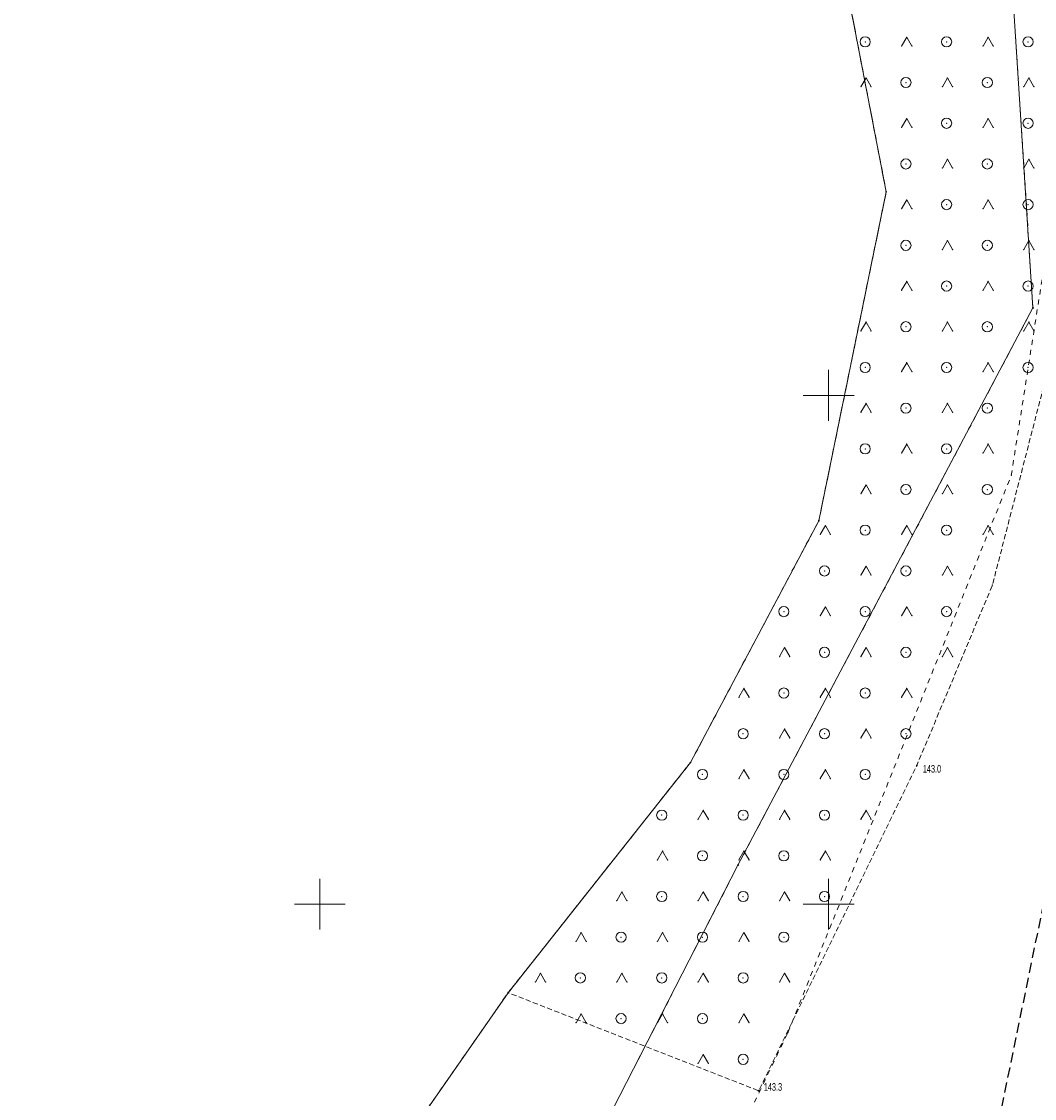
# Model space of a CAD drawing. Extents: x 6456700 to 6518119, y 5963420 to 5980059.
# Tile 125 of 256: x 6511939 to 6512039, y 5965130 to 5965236. Entities that reach past the tile are written whole.
import ezdxf
from ezdxf.enums import TextEntityAlignment as Align

# ---------------------------------------------------------------- set-up
doc = ezdxf.new("R2010")
doc.units = 0
doc.header["$MEASUREMENT"] = 0
for name, pattern in [('L_0_03', [1, 0.5, -0.5]), ('L_0_04', [1.5, 1, -0.5]), ('L_0_5A', [0.75, 0.5, -0.25])]:
    doc.linetypes.add(name, pattern=pattern)
doc.layers.get('0').update_dxf_attribs({"color": 2, "linetype": 'CONTINUOUS', "lineweight": 5})
for name, color, linetype, lineweight in [('203_punkt_graniczny', 7, 'CONTINUOUS', 18), ('218_kontur_uzytku_gruntowego', 96, 'L_0_03', 18), ('219_dzialka_ewidencyjna', 7, 'CONTINUOUS', 18), ('pikieta_naturalna', 7, 'CONTINUOUS', 18), ('pikieta_naturalna_Atr2', 7, 'CONTINUOUS', 18), ('siatka_krzyrzy', 7, 'CONTINUOUS', 18), ('teren_zalesiony', 7, 'CONTINUOUS', 18), ('Zakres', 7, 'CONTINUOUS', 18)]:
    doc.layers.add(name, color=color, linetype=linetype, lineweight=lineweight)
doc.styles.get("Standard").update_dxf_attribs({"font": 'txt', "width": 0.75})

# ---------------------------------------------------------------- blocks, each defined once
blk = doc.blocks.new('mdcp_nowa')
at = {"layer": '203_punkt_graniczny', "linetype": 'Continuous', "lineweight": 18, "true_color": 0x000000}
for points in [[(6494755.66, 5981669.96, 1), (6494755.66, 5981670.05, 1)], [(6494770.08, 5981658.55, 1), (6494770.08, 5981658.64, 1)], [(6494749.04, 5981637.64, 1), (6494749.04, 5981637.74, 1)], [(6494736.43, 5981613.88, 1), (6494736.43, 5981613.96, 1)], [(6494741.09, 5981603.79, 1), (6494741.09, 5981603.88, 1)], [(6494718.51, 5981591.25, 1), (6494718.51, 5981591.34, 1)]]:
    blk.add_hatch(color=18, dxfattribs=at).paths.add_polyline_path(points)
at = {"layer": 'pikieta_naturalna', "linetype": 'Continuous', "lineweight": 18, "true_color": 0x000000}
for points in [[(6494758.67, 5981613.58, 1), (6494758.67, 5981613.67, 1)], [(6494743.13, 5981581.62, 1), (6494743.13, 5981581.71, 1)]]:
    blk.add_hatch(color=18, dxfattribs=at).paths.add_polyline_path(points)
at = {"layer": '203_punkt_graniczny', "color": 7, "linetype": 'Continuous', "lineweight": 18}
for centre in [(6494755.66, 5981670.01), (6494770.08, 5981658.6), (6494749.04, 5981637.69), (6494736.43, 5981613.92), (6494741.09, 5981603.83), (6494718.51, 5981591.3)]:
    blk.add_circle(centre, 0.045, dxfattribs=at)
at = {"layer": '203_punkt_graniczny'}
for p in [(6494755.66, 5981670.01), (6494770.08, 5981658.6), (6494749.04, 5981637.69), (6494736.43, 5981613.92), (6494741.09, 5981603.83), (6494718.51, 5981591.3)]:
    blk.add_point(p, dxfattribs=at)
at = {"layer": '218_kontur_uzytku_gruntowego', "lineweight": 18, "flags": 128}
for points in [[(6494755.66, 5981670.01), (6494737.46, 5981764.28)], [(6494765.96, 5981723.23), (6494768.64, 5981681.14)], [(6494768.64, 5981681.14), (6494770.08, 5981658.6)], [(6494767.95, 5981642.14), (6494773.63, 5981678.29)], [(6494749.04, 5981637.69), (6494755.66, 5981670.01)], [(6494770.08, 5981658.6), (6494753.55, 5981627.37)], [(6494746, 5981587.38), (6494767.95, 5981642.14)], [(6494736.43, 5981613.92), (6494749.04, 5981637.69)], [(6494753.55, 5981627.37), (6494741.09, 5981603.83)], [(6494718.51, 5981591.3), (6494736.43, 5981613.92)], [(6494741.09, 5981603.83), (6494699.4, 5981522.47)], [(6494688.86, 5981548.71), (6494718.51, 5981591.3)], [(6494714.18, 5981521.01), (6494746, 5981587.38)]]:
    blk.add_lwpolyline(points, dxfattribs=at)
at = {"layer": '218_kontur_uzytku_gruntowego'}
for p in [(6494768.64, 5981681.14), (6494768.64, 5981681.14), (6494755.66, 5981670.01), (6494755.66, 5981670.01), (6494770.08, 5981658.6), (6494770.08, 5981658.6), (6494767.95, 5981642.14), (6494767.95, 5981642.14), (6494767.95, 5981642.14), (6494767.95, 5981642.14), (6494749.04, 5981637.69), (6494749.04, 5981637.69), (6494753.55, 5981627.37), (6494753.55, 5981627.37), (6494736.43, 5981613.92), (6494736.43, 5981613.92), (6494741.09, 5981603.83), (6494741.09, 5981603.83), (6494718.51, 5981591.3), (6494718.51, 5981591.3), (6494746, 5981587.38), (6494746, 5981587.38), (6494746, 5981587.38), (6494746, 5981587.38)]:
    blk.add_point(p, dxfattribs=at)
at = {"layer": '219_dzialka_ewidencyjna', "color": 3, "linetype": 'Continuous', "lineweight": 18, "flags": 128}
for points in [[(6494737.46, 5981764.28), (6494755.66, 5981670.01)], [(6494765.96, 5981723.23), (6494770.08, 5981658.6)], [(6494755.66, 5981670.01), (6494749.04, 5981637.69)], [(6494770.08, 5981658.6), (6494741.09, 5981603.83)], [(6494749.04, 5981637.69), (6494736.43, 5981613.92)], [(6494736.43, 5981613.92), (6494718.51, 5981591.3)], [(6494741.09, 5981603.83), (6494699.4, 5981522.47)], [(6494718.51, 5981591.3), (6494688.86, 5981548.71)]]:
    blk.add_lwpolyline(points, dxfattribs=at)
at = {"layer": '219_dzialka_ewidencyjna', "color": 3}
for p in [(6494755.66, 5981670.01), (6494755.66, 5981670.01), (6494770.08, 5981658.6), (6494770.08, 5981658.6), (6494749.04, 5981637.69), (6494749.04, 5981637.69), (6494736.43, 5981613.92), (6494736.43, 5981613.92), (6494741.09, 5981603.83), (6494741.09, 5981603.83), (6494718.51, 5981591.3), (6494718.51, 5981591.3)]:
    blk.add_point(p, dxfattribs=at)
at = {"layer": 'pikieta_naturalna', "color": 7, "linetype": 'Continuous', "lineweight": 18}
for centre in [(6494758.67, 5981613.63), (6494743.13, 5981581.66)]:
    blk.add_circle(centre, 0.045, dxfattribs=at)
at = {"layer": 'pikieta_naturalna'}
for p in [(6494758.67, 5981613.63), (6494743.13, 5981581.66)]:
    blk.add_point(p, dxfattribs=at)
at = {"layer": 'siatka_krzyrzy', "linetype": 'Continuous', "lineweight": 18, "flags": 128}
for points in [[(6494750, 5981647.5), (6494750, 5981652.5)], [(6494747.5, 5981650), (6494752.5, 5981650)], [(6494700, 5981597.5), (6494700, 5981602.5)], [(6494750, 5981597.5), (6494750, 5981602.5)], [(6494697.5, 5981600), (6494702.5, 5981600)], [(6494747.5, 5981600), (6494752.5, 5981600)]]:
    blk.add_lwpolyline(points, dxfattribs=at)
at = {"layer": 'teren_zalesiony', "color": 7, "linetype": 'L_0_5A', "lineweight": 18, "flags": 128}
blk.add_lwpolyline([(6494749.04, 5981637.69), (6494755.66, 5981670.01), (6494737.46, 5981764.28), (6494737.16, 5981791.3), (6494749.04, 5981852.67), (6494764.75, 5981913.45), (6494775.9, 5981961.48), (6494777.87, 5981989.51), (6494783.45, 5982011.84), (6494839.49, 5982122.69), (6494841.39, 5982126.46), (6494851.65, 5982122.44), (6494855, 5982121.3), (6494865.72, 5982117.22), (6494882.84, 5982111.12), (6494875.44, 5982082.97), (6494872.69, 5982068.07), (6494858.39, 5982010.52), (6494853.7, 5981995.39), (6494844.87, 5981972.24), (6494839.8, 5981948.29), (6494834.59, 5981918.29), (6494833.67, 5981895.64), (6494825.04, 5981866.45), (6494815.66, 5981839.49), (6494806.63, 5981812.44), (6494796.98, 5981779.38), (6494788.24, 5981753.69), (6494779.47, 5981722.59), (6494776.56, 5981704.35), (6494773.52, 5981676.05), (6494771.09, 5981650.72), (6494766.1, 5981631.37), (6494758.67, 5981613.63), (6494743.13, 5981581.66), (6494718.51, 5981591.3), (6494736.43, 5981613.92)], close=True, dxfattribs=at)
at = {"layer": 'teren_zalesiony', "color": 7, "linetype": 'Continuous', "lineweight": 18, "flags": 128}
for points in [[(6494757.18, 5981684.34), (6494757.68, 5981685.21)], [(6494757.68, 5981685.21), (6494758.18, 5981684.34)], [(6494765.18, 5981684.34), (6494765.68, 5981685.21)], [(6494765.68, 5981685.21), (6494766.18, 5981684.34)], [(6494753.18, 5981680.34), (6494753.68, 5981681.21)], [(6494753.68, 5981681.21), (6494754.18, 5981680.34)], [(6494761.18, 5981680.34), (6494761.68, 5981681.21)], [(6494761.68, 5981681.21), (6494762.18, 5981680.34)], [(6494769.18, 5981680.34), (6494769.68, 5981681.21)], [(6494769.68, 5981681.21), (6494770.18, 5981680.34)], [(6494757.18, 5981676.34), (6494757.68, 5981677.21)], [(6494757.68, 5981677.21), (6494758.18, 5981676.34)], [(6494765.18, 5981676.34), (6494765.68, 5981677.21)], [(6494765.68, 5981677.21), (6494766.18, 5981676.34)], [(6494761.18, 5981672.34), (6494761.68, 5981673.21)], [(6494761.68, 5981673.21), (6494762.18, 5981672.34)], [(6494769.18, 5981672.34), (6494769.68, 5981673.21)], [(6494769.68, 5981673.21), (6494770.18, 5981672.34)], [(6494757.18, 5981668.34), (6494757.68, 5981669.21)], [(6494757.68, 5981669.21), (6494758.18, 5981668.34)], [(6494765.18, 5981668.34), (6494765.68, 5981669.21)], [(6494765.68, 5981669.21), (6494766.18, 5981668.34)], [(6494761.18, 5981664.34), (6494761.68, 5981665.21)], [(6494761.68, 5981665.21), (6494762.18, 5981664.34)], [(6494769.18, 5981664.34), (6494769.68, 5981665.21)], [(6494769.68, 5981665.21), (6494770.18, 5981664.34)], [(6494757.18, 5981660.34), (6494757.68, 5981661.21)], [(6494757.68, 5981661.21), (6494758.18, 5981660.34)], [(6494765.18, 5981660.34), (6494765.68, 5981661.21)], [(6494765.68, 5981661.21), (6494766.18, 5981660.34)], [(6494753.18, 5981656.34), (6494753.68, 5981657.21)], [(6494753.68, 5981657.21), (6494754.18, 5981656.34)], [(6494761.18, 5981656.34), (6494761.68, 5981657.21)], [(6494761.68, 5981657.21), (6494762.18, 5981656.34)], [(6494769.18, 5981656.34), (6494769.68, 5981657.21)], [(6494769.68, 5981657.21), (6494770.18, 5981656.34)], [(6494757.18, 5981652.34), (6494757.68, 5981653.21)], [(6494757.68, 5981653.21), (6494758.18, 5981652.34)], [(6494765.18, 5981652.34), (6494765.68, 5981653.21)], [(6494765.68, 5981653.21), (6494766.18, 5981652.34)], [(6494753.18, 5981648.34), (6494753.68, 5981649.21)], [(6494753.68, 5981649.21), (6494754.18, 5981648.34)], [(6494761.18, 5981648.34), (6494761.68, 5981649.21)], [(6494761.68, 5981649.21), (6494762.18, 5981648.34)], [(6494757.18, 5981644.34), (6494757.68, 5981645.21)], [(6494757.68, 5981645.21), (6494758.18, 5981644.34)], [(6494765.18, 5981644.34), (6494765.68, 5981645.21)], [(6494765.68, 5981645.21), (6494766.18, 5981644.34)], [(6494753.18, 5981640.34), (6494753.68, 5981641.21)], [(6494753.68, 5981641.21), (6494754.18, 5981640.34)], [(6494761.18, 5981640.34), (6494761.68, 5981641.21)], [(6494761.68, 5981641.21), (6494762.18, 5981640.34)], [(6494749.18, 5981636.34), (6494749.68, 5981637.21)], [(6494749.68, 5981637.21), (6494750.18, 5981636.34)], [(6494757.18, 5981636.34), (6494757.68, 5981637.21)], [(6494757.68, 5981637.21), (6494758.18, 5981636.34)], [(6494765.18, 5981636.34), (6494765.68, 5981637.21)], [(6494765.68, 5981637.21), (6494766.18, 5981636.34)], [(6494753.18, 5981632.34), (6494753.68, 5981633.21)], [(6494753.68, 5981633.21), (6494754.18, 5981632.34)], [(6494761.18, 5981632.34), (6494761.68, 5981633.21)], [(6494761.68, 5981633.21), (6494762.18, 5981632.34)], [(6494749.18, 5981628.34), (6494749.68, 5981629.21)], [(6494749.68, 5981629.21), (6494750.18, 5981628.34)], [(6494757.18, 5981628.34), (6494757.68, 5981629.21)], [(6494757.68, 5981629.21), (6494758.18, 5981628.34)], [(6494745.18, 5981624.34), (6494745.68, 5981625.21)], [(6494745.68, 5981625.21), (6494746.18, 5981624.34)], [(6494753.18, 5981624.34), (6494753.68, 5981625.21)], [(6494753.68, 5981625.21), (6494754.18, 5981624.34)], [(6494761.18, 5981624.34), (6494761.68, 5981625.21)], [(6494761.68, 5981625.21), (6494762.18, 5981624.34)], [(6494741.18, 5981620.34), (6494741.68, 5981621.21)], [(6494741.68, 5981621.21), (6494742.18, 5981620.34)], [(6494749.18, 5981620.34), (6494749.68, 5981621.21)], [(6494749.68, 5981621.21), (6494750.18, 5981620.34)], [(6494757.18, 5981620.34), (6494757.68, 5981621.21)], [(6494757.68, 5981621.21), (6494758.18, 5981620.34)], [(6494745.18, 5981616.34), (6494745.68, 5981617.21)], [(6494745.68, 5981617.21), (6494746.18, 5981616.34)], [(6494753.18, 5981616.34), (6494753.68, 5981617.21)], [(6494753.68, 5981617.21), (6494754.18, 5981616.34)], [(6494741.18, 5981612.34), (6494741.68, 5981613.21)], [(6494741.68, 5981613.21), (6494742.18, 5981612.34)], [(6494749.18, 5981612.34), (6494749.68, 5981613.21)], [(6494749.68, 5981613.21), (6494750.18, 5981612.34)], [(6494737.18, 5981608.34), (6494737.68, 5981609.21)], [(6494737.68, 5981609.21), (6494738.18, 5981608.34)], [(6494745.18, 5981608.34), (6494745.68, 5981609.21)], [(6494745.68, 5981609.21), (6494746.18, 5981608.34)], [(6494753.18, 5981608.34), (6494753.68, 5981609.21)], [(6494753.68, 5981609.21), (6494754.18, 5981608.34)], [(6494733.18, 5981604.34), (6494733.68, 5981605.21)], [(6494733.68, 5981605.21), (6494734.18, 5981604.34)], [(6494741.18, 5981604.34), (6494741.68, 5981605.21)], [(6494741.68, 5981605.21), (6494742.18, 5981604.34)], [(6494749.18, 5981604.34), (6494749.68, 5981605.21)], [(6494749.68, 5981605.21), (6494750.18, 5981604.34)], [(6494729.18, 5981600.34), (6494729.68, 5981601.21)], [(6494729.68, 5981601.21), (6494730.18, 5981600.34)], [(6494737.18, 5981600.34), (6494737.68, 5981601.21)], [(6494737.68, 5981601.21), (6494738.18, 5981600.34)], [(6494745.18, 5981600.34), (6494745.68, 5981601.21)], [(6494745.68, 5981601.21), (6494746.18, 5981600.34)], [(6494725.18, 5981596.34), (6494725.68, 5981597.21)], [(6494725.68, 5981597.21), (6494726.18, 5981596.34)], [(6494733.18, 5981596.34), (6494733.68, 5981597.21)], [(6494733.68, 5981597.21), (6494734.18, 5981596.34)], [(6494741.18, 5981596.34), (6494741.68, 5981597.21)], [(6494741.68, 5981597.21), (6494742.18, 5981596.34)], [(6494721.18, 5981592.34), (6494721.68, 5981593.21)], [(6494721.68, 5981593.21), (6494722.18, 5981592.34)], [(6494729.18, 5981592.34), (6494729.68, 5981593.21)], [(6494729.68, 5981593.21), (6494730.18, 5981592.34)], [(6494737.18, 5981592.34), (6494737.68, 5981593.21)], [(6494737.68, 5981593.21), (6494738.18, 5981592.34)], [(6494745.18, 5981592.34), (6494745.68, 5981593.21)], [(6494745.68, 5981593.21), (6494746.18, 5981592.34)], [(6494725.18, 5981588.34), (6494725.68, 5981589.21)], [(6494725.68, 5981589.21), (6494726.18, 5981588.34)], [(6494733.18, 5981588.34), (6494733.68, 5981589.21)], [(6494733.68, 5981589.21), (6494734.18, 5981588.34)], [(6494741.18, 5981588.34), (6494741.68, 5981589.21)], [(6494741.68, 5981589.21), (6494742.18, 5981588.34)], [(6494737.18, 5981584.34), (6494737.68, 5981585.21)], [(6494737.68, 5981585.21), (6494738.18, 5981584.34)]]:
    blk.add_lwpolyline(points, dxfattribs=at)
at = {"layer": 'teren_zalesiony', "color": 7, "linetype": 'Continuous', "lineweight": 18}
for centre in [(6494753.6, 5981684.75), (6494761.6, 5981684.75), (6494769.6, 5981684.75), (6494757.6, 5981680.75), (6494765.6, 5981680.75), (6494761.6, 5981676.75), (6494769.6, 5981676.75), (6494757.6, 5981672.75), (6494765.6, 5981672.75), (6494761.6, 5981668.75), (6494769.6, 5981668.75), (6494757.6, 5981664.75), (6494765.6, 5981664.75), (6494761.6, 5981660.75), (6494769.6, 5981660.75), (6494757.6, 5981656.75), (6494765.6, 5981656.75), (6494753.6, 5981652.75), (6494761.6, 5981652.75), (6494769.6, 5981652.75), (6494757.6, 5981648.75), (6494765.6, 5981648.75), (6494753.6, 5981644.75), (6494761.6, 5981644.75), (6494757.6, 5981640.75), (6494765.6, 5981640.75), (6494753.6, 5981636.75), (6494761.6, 5981636.75), (6494749.6, 5981632.75), (6494757.6, 5981632.75), (6494745.6, 5981628.75), (6494753.6, 5981628.75), (6494761.6, 5981628.75), (6494749.6, 5981624.75), (6494757.6, 5981624.75), (6494745.6, 5981620.75), (6494753.6, 5981620.75), (6494741.6, 5981616.75), (6494749.6, 5981616.75), (6494757.6, 5981616.75), (6494737.6, 5981612.75), (6494745.6, 5981612.75), (6494753.6, 5981612.75), (6494733.6, 5981608.75), (6494741.6, 5981608.75), (6494749.6, 5981608.75), (6494737.6, 5981604.75), (6494745.6, 5981604.75), (6494733.6, 5981600.75), (6494741.6, 5981600.75), (6494749.6, 5981600.75), (6494729.6, 5981596.75), (6494737.6, 5981596.75), (6494745.6, 5981596.75), (6494725.6, 5981592.75), (6494733.6, 5981592.75), (6494741.6, 5981592.75), (6494729.6, 5981588.75), (6494737.6, 5981588.75), (6494741.6, 5981584.75)]:
    blk.add_circle(centre, 0.5, dxfattribs=at)
at = {"layer": 'teren_zalesiony'}
for p in [(6494757.68, 5981685.21), (6494757.68, 5981685.21), (6494765.68, 5981685.21), (6494765.68, 5981685.21), (6494753.6, 5981684.75), (6494757.18, 5981684.34), (6494758.18, 5981684.34), (6494761.6, 5981684.75), (6494765.18, 5981684.34), (6494766.18, 5981684.34), (6494769.6, 5981684.75), (6494753.68, 5981681.21), (6494753.68, 5981681.21), (6494761.68, 5981681.21), (6494761.68, 5981681.21), (6494769.68, 5981681.21), (6494769.68, 5981681.21), (6494753.18, 5981680.34), (6494754.18, 5981680.34), (6494757.6, 5981680.75), (6494761.18, 5981680.34), (6494762.18, 5981680.34), (6494765.6, 5981680.75), (6494769.18, 5981680.34), (6494770.18, 5981680.34), (6494757.68, 5981677.21), (6494757.68, 5981677.21), (6494761.6, 5981676.75), (6494765.68, 5981677.21), (6494765.68, 5981677.21), (6494769.6, 5981676.75), (6494757.18, 5981676.34), (6494758.18, 5981676.34), (6494765.18, 5981676.34), (6494766.18, 5981676.34), (6494757.6, 5981672.75), (6494761.68, 5981673.21), (6494761.68, 5981673.21), (6494765.6, 5981672.75), (6494769.68, 5981673.21), (6494769.68, 5981673.21), (6494761.18, 5981672.34), (6494762.18, 5981672.34), (6494769.18, 5981672.34), (6494770.18, 5981672.34), (6494755.66, 5981670.01), (6494757.68, 5981669.21), (6494757.68, 5981669.21), (6494765.68, 5981669.21), (6494765.68, 5981669.21), (6494757.18, 5981668.34), (6494758.18, 5981668.34), (6494761.6, 5981668.75), (6494765.18, 5981668.34), (6494766.18, 5981668.34), (6494769.6, 5981668.75), (6494761.68, 5981665.21), (6494761.68, 5981665.21), (6494769.68, 5981665.21), (6494769.68, 5981665.21), (6494757.6, 5981664.75), (6494761.18, 5981664.34), (6494762.18, 5981664.34), (6494765.6, 5981664.75), (6494769.18, 5981664.34), (6494770.18, 5981664.34), (6494757.68, 5981661.21), (6494757.68, 5981661.21), (6494761.6, 5981660.75), (6494765.68, 5981661.21), (6494765.68, 5981661.21), (6494769.6, 5981660.75), (6494757.18, 5981660.34), (6494758.18, 5981660.34), (6494765.18, 5981660.34), (6494766.18, 5981660.34), (6494753.68, 5981657.21), (6494753.68, 5981657.21), (6494757.6, 5981656.75), (6494761.68, 5981657.21), (6494761.68, 5981657.21), (6494765.6, 5981656.75), (6494769.68, 5981657.21), (6494769.68, 5981657.21), (6494753.18, 5981656.34), (6494754.18, 5981656.34), (6494761.18, 5981656.34), (6494762.18, 5981656.34), (6494769.18, 5981656.34), (6494770.18, 5981656.34), (6494753.6, 5981652.75), (6494757.18, 5981652.34), (6494757.68, 5981653.21), (6494757.68, 5981653.21), (6494758.18, 5981652.34), (6494761.6, 5981652.75), (6494765.18, 5981652.34), (6494765.68, 5981653.21), (6494765.68, 5981653.21), (6494766.18, 5981652.34), (6494769.6, 5981652.75), (6494753.68, 5981649.21), (6494753.68, 5981649.21), (6494761.68, 5981649.21), (6494761.68, 5981649.21), (6494753.18, 5981648.34), (6494754.18, 5981648.34), (6494757.6, 5981648.75), (6494761.18, 5981648.34), (6494762.18, 5981648.34), (6494765.6, 5981648.75), (6494757.68, 5981645.21), (6494757.68, 5981645.21), (6494765.68, 5981645.21), (6494765.68, 5981645.21), (6494753.6, 5981644.75), (6494757.18, 5981644.34), (6494758.18, 5981644.34), (6494761.6, 5981644.75), (6494765.18, 5981644.34), (6494766.18, 5981644.34), (6494753.68, 5981641.21), (6494753.68, 5981641.21), (6494757.6, 5981640.75), (6494761.68, 5981641.21), (6494761.68, 5981641.21), (6494765.6, 5981640.75), (6494753.18, 5981640.34), (6494754.18, 5981640.34), (6494761.18, 5981640.34), (6494762.18, 5981640.34), (6494749.04, 5981637.69), (6494749.68, 5981637.21), (6494749.68, 5981637.21), (6494753.6, 5981636.75), (6494757.68, 5981637.21), (6494757.68, 5981637.21), (6494761.6, 5981636.75), (6494765.68, 5981637.21), (6494765.68, 5981637.21), (6494749.18, 5981636.34), (6494750.18, 5981636.34), (6494757.18, 5981636.34), (6494758.18, 5981636.34), (6494765.18, 5981636.34), (6494766.18, 5981636.34), (6494753.68, 5981633.21), (6494753.68, 5981633.21), (6494761.68, 5981633.21), (6494761.68, 5981633.21), (6494749.6, 5981632.75), (6494753.18, 5981632.34), (6494754.18, 5981632.34), (6494757.6, 5981632.75), (6494761.18, 5981632.34), (6494762.18, 5981632.34), (6494766.1, 5981631.37), (6494749.68, 5981629.21), (6494749.68, 5981629.21), (6494757.68, 5981629.21), (6494757.68, 5981629.21), (6494745.6, 5981628.75), (6494749.18, 5981628.34), (6494750.18, 5981628.34), (6494753.6, 5981628.75), (6494757.18, 5981628.34), (6494758.18, 5981628.34), (6494761.6, 5981628.75), (6494745.68, 5981625.21), (6494745.68, 5981625.21), (6494749.6, 5981624.75), (6494753.68, 5981625.21), (6494753.68, 5981625.21), (6494757.6, 5981624.75), (6494761.68, 5981625.21), (6494761.68, 5981625.21), (6494745.18, 5981624.34), (6494746.18, 5981624.34), (6494753.18, 5981624.34), (6494754.18, 5981624.34), (6494761.18, 5981624.34), (6494762.18, 5981624.34), (6494741.68, 5981621.21), (6494741.68, 5981621.21), (6494745.6, 5981620.75), (6494749.68, 5981621.21), (6494749.68, 5981621.21), (6494753.6, 5981620.75), (6494757.68, 5981621.21), (6494757.68, 5981621.21), (6494741.18, 5981620.34), (6494742.18, 5981620.34), (6494749.18, 5981620.34), (6494750.18, 5981620.34), (6494757.18, 5981620.34), (6494758.18, 5981620.34), (6494741.6, 5981616.75), (6494745.18, 5981616.34), (6494745.68, 5981617.21), (6494745.68, 5981617.21), (6494746.18, 5981616.34), (6494749.6, 5981616.75), (6494753.18, 5981616.34), (6494753.68, 5981617.21), (6494753.68, 5981617.21), (6494754.18, 5981616.34), (6494757.6, 5981616.75), (6494736.43, 5981613.92), (6494741.68, 5981613.21), (6494741.68, 5981613.21), (6494749.68, 5981613.21), (6494749.68, 5981613.21), (6494758.67, 5981613.63), (6494737.6, 5981612.75), (6494741.18, 5981612.34), (6494742.18, 5981612.34), (6494745.6, 5981612.75), (6494749.18, 5981612.34), (6494750.18, 5981612.34), (6494753.6, 5981612.75), (6494737.68, 5981609.21), (6494737.68, 5981609.21), (6494745.68, 5981609.21), (6494745.68, 5981609.21), (6494753.68, 5981609.21), (6494753.68, 5981609.21), (6494733.6, 5981608.75), (6494737.18, 5981608.34), (6494738.18, 5981608.34), (6494741.6, 5981608.75), (6494745.18, 5981608.34), (6494746.18, 5981608.34), (6494749.6, 5981608.75), (6494753.18, 5981608.34), (6494754.18, 5981608.34), (6494733.68, 5981605.21), (6494733.68, 5981605.21), (6494737.6, 5981604.75), (6494741.68, 5981605.21), (6494741.68, 5981605.21), (6494745.6, 5981604.75), (6494749.68, 5981605.21), (6494749.68, 5981605.21), (6494733.18, 5981604.34), (6494734.18, 5981604.34), (6494741.18, 5981604.34), (6494742.18, 5981604.34), (6494749.18, 5981604.34), (6494750.18, 5981604.34), (6494729.68, 5981601.21), (6494729.68, 5981601.21), (6494733.6, 5981600.75), (6494737.68, 5981601.21), (6494737.68, 5981601.21), (6494741.6, 5981600.75), (6494745.68, 5981601.21), (6494745.68, 5981601.21), (6494749.6, 5981600.75), (6494729.18, 5981600.34), (6494730.18, 5981600.34), (6494737.18, 5981600.34), (6494738.18, 5981600.34), (6494745.18, 5981600.34), (6494746.18, 5981600.34), (6494725.18, 5981596.34), (6494725.68, 5981597.21), (6494725.68, 5981597.21), (6494726.18, 5981596.34), (6494729.6, 5981596.75), (6494733.18, 5981596.34), (6494733.68, 5981597.21), (6494733.68, 5981597.21), (6494734.18, 5981596.34), (6494737.6, 5981596.75), (6494741.18, 5981596.34), (6494741.68, 5981597.21), (6494741.68, 5981597.21), (6494742.18, 5981596.34), (6494745.6, 5981596.75), (6494721.68, 5981593.21), (6494721.68, 5981593.21), (6494729.68, 5981593.21), (6494729.68, 5981593.21), (6494737.68, 5981593.21), (6494737.68, 5981593.21), (6494745.68, 5981593.21), (6494745.68, 5981593.21), (6494721.18, 5981592.34), (6494722.18, 5981592.34), (6494725.6, 5981592.75), (6494729.18, 5981592.34), (6494730.18, 5981592.34), (6494733.6, 5981592.75), (6494737.18, 5981592.34), (6494738.18, 5981592.34), (6494741.6, 5981592.75), (6494745.18, 5981592.34), (6494746.18, 5981592.34), (6494718.51, 5981591.3), (6494725.68, 5981589.21), (6494725.68, 5981589.21), (6494733.68, 5981589.21), (6494733.68, 5981589.21), (6494741.68, 5981589.21), (6494741.68, 5981589.21), (6494725.18, 5981588.34), (6494726.18, 5981588.34), (6494729.6, 5981588.75), (6494733.18, 5981588.34), (6494734.18, 5981588.34), (6494737.6, 5981588.75), (6494741.18, 5981588.34), (6494742.18, 5981588.34), (6494737.68, 5981585.21), (6494737.68, 5981585.21), (6494741.6, 5981584.75), (6494737.18, 5981584.34), (6494738.18, 5981584.34), (6494743.13, 5981581.66)]:
    blk.add_point(p, dxfattribs=at)
at = {"layer": 'Zakres', "linetype": 'L_0_04', "lineweight": 25, "flags": 128}
blk.add_lwpolyline([(6495113.77, 5985050.22), (6495121.12, 5984877.07), (6495125.76, 5984757.87), (6495129.89, 5984649.81), (6495141.08, 5984611.3), (6495145.77, 5984544.53), (6495147.36, 5984487.27), (6495157.22, 5984392.07), (6495162.95, 5984387.45), (6495180.24, 5984384.16), (6495229.5, 5984386.61), (6495251.65, 5984373.41), (6495258.77, 5984357.12), (6495255.44, 5984330.44), (6495250.77, 5984304.39), (6495252.21, 5984282.78), (6495255.46, 5984256.45), (6495254.94, 5984238.25), (6495266.4, 5984211), (6495277.24, 5984182.33), (6495294.2, 5984133.19), (6495300.94, 5984095.37), (6495313.24, 5984037.69), (6495317.44, 5983978.18), (6495300.35, 5983922.18), (6495282.35, 5983883.38), (6495266.21, 5983862.23), (6495242.03, 5983839.67), (6495211.11, 5983816.86), (6495158.26, 5983772.66), (6495130.6, 5983651.16), (6495116.31, 5983543.43), (6495129.51, 5983346.73), (6495134.58, 5983264.71), (6495139.64, 5983186.97), (6495193.25, 5983077.94), (6495199.2, 5983041.97), (6495206.23, 5983026), (6495208.96, 5983004.88), (6495202.27, 5982979.48), (6495202.42, 5982950.13), (6495209.35, 5982897.38), (6495215.97, 5982850.34), (6495228.6, 5982809.97), (6495226.85, 5982778.82), (6495225.04, 5982750.56), (6495220.26, 5982723.37), (6495226.54, 5982679.97), (6495206.06, 5982669.48), (6495192.68, 5982657.71), (6495184.57, 5982648.65), (6495174.78, 5982624.58), (6495164.23, 5982604.61), (6495150.7, 5982588.3), (6495137.69, 5982582.43), (6495118.26, 5982573.75), (6495100.35, 5982558.42), (6495090.36, 5982544.99), (6495075.87, 5982519.06), (6495060.83, 5982499.68), (6495049.41, 5982485.49), (6495035.07, 5982459.7), (6495006.7, 5982406.64), (6494980.89, 5982351.84), (6494944.35, 5982293.29), (6494925.72, 5982250.11), (6494905.2, 5982190.37), (6494898.43, 5982153.5), (6494879.51, 5982063.89), (6494864.14, 5981992.66), (6494816.93, 5981768.61), (6494777.79, 5981577.7), (6494739.84, 5981394.72), (6494718.65, 5981297.89), (6494716.45, 5981237.31), (6494738.62, 5981208.21), (6494776.48, 5981173.06), (6494817.16, 5981137.44), (6494847.63, 5981109.8), (6494877.39, 5981077.08), (6494912.75, 5981030.55), (6494916.06, 5981014.71), (6494903.86, 5980957.01), (6494916.13, 5980953.51), (6494892.32, 5980927.59), (6494850.7, 5980858.8), (6494806.81, 5980779.89), (6494785.1, 5980753.49), (6494715.22, 5980723.29), (6494679.96, 5980686.78), (6494651.35, 5980651.29), (6494549.14, 5980683.24), (6494511.84, 5980659.66), (6494443.61, 5980630.33), (6494428.78, 5980598.6), (6494431.58, 5980579.46), (6494420.56, 5980549.76), (6494416.45, 5980528.2), (6494403.86, 5980507.16), (6494388.89, 5980482.96), (6494365.32, 5980407.99), (6494335.67, 5980315.15), (6494332.29, 5980297.41), (6494335.1, 5980278.18), (6494347.25, 5980254.84), (6494336.79, 5980250.09), (6494300.04, 5980271.34), (6494320.8, 5980301.43), (6494336.81, 5980349.17), (6494344.85, 5980380.92), (6494360.85, 5980437.13), (6494374.18, 5980476.38), (6494386.14, 5980498.84), (6494403.02, 5980528.52), (6494411.33, 5980563.19), (6494420.84, 5980586.25), (6494420.25, 5980601.11), (6494434.95, 5980635.94), (6494446.75, 5980644.99), (6494465.77, 5980647.27), (6494513.02, 5980669.46), (6494507.85, 5980679.68), (6494547.89, 5980705.83), (6494570.06, 5980691.34), (6494636.17, 5980669.05), (6494706.14, 5980756.86), (6494742.78, 5980772.58), (6494798.53, 5980814.27), (6494826.12, 5980867.97), (6494849.57, 5980908.6), (6494845.35, 5980942.01), (6494853.94, 5980970.83), (6494891.08, 5980960.54), (6494890.11, 5980965.73), (6494903.94, 5981025.69), (6494869.98, 5981070.3), (6494770.97, 5981160.58), (6494728.18, 5981200.64), (6494706.13, 5981229.56), (6494707.94, 5981299.75), (6494728.84, 5981398.1), (6494767.06, 5981580.19), (6494806.17, 5981770.55), (6494854.36, 5981994.76), (6494869.73, 5982065.97), (6494888.61, 5982155.44), (6494891.67, 5982173.95), (6494895.82, 5982197.45), (6494916.38, 5982253.72), (6494935.47, 5982297.95), (6494954.97, 5982331.67), (6494972.09, 5982356.64), (6494997.76, 5982411.14), (6495026.29, 5982464.48), (6495041.09, 5982491.09), (6495052.99, 5982505.88), (6495067.51, 5982524.6), (6495081.94, 5982550.43), (6495092.99, 5982565.28), (6495112.86, 5982582.29), (6495133.59, 5982591.55), (6495144.48, 5982596.46), (6495155.87, 5982610.19), (6495165.7, 5982628.8), (6495175.96, 5982654.03), (6495185.62, 5982664.83), (6495200.4, 5982677.82), (6495212.49, 5982688.04), (6495209.64, 5982723.43), (6495215.22, 5982750.57), (6495216.87, 5982779.54), (6495218.31, 5982809.31), (6495206.86, 5982847.92), (6495199.44, 5982894.74), (6495192.11, 5982948.71), (6495190.16, 5982979.24), (6495183.47, 5983075.16), (6495129.79, 5983184.34), (6495124.6, 5983264.07), (6495119.53, 5983346.09), (6495106.27, 5983543.75), (6495120.74, 5983652.9), (6495148.75, 5983779.42), (6495204.15, 5983826.04), (6495273.41, 5983889.36), (6495288.53, 5983927.42), (6495300.83, 5983964.69), (6495303.91, 5983980.14), (6495301.32, 5984039.55), (6495291.1, 5984093.63), (6495284.5, 5984130.67), (6495267.84, 5984178.93), (6495257.12, 5984207.3), (6495244.96, 5984236.19), (6495244.79, 5984255.42), (6495242.25, 5984281.97), (6495240.71, 5984304.95), (6495245.55, 5984331.94), (6495248.51, 5984355.64), (6495243.77, 5984366.47), (6495226.98, 5984376.47), (6495179.54, 5984374.12), (6495158.61, 5984378.09), (6495147.7, 5984386.91), (6495137.38, 5984486.61), (6495135.78, 5984544.04), (6495131.18, 5984609.54), (6495119.95, 5984648.2), (6495115.76, 5984757.49), (6495111.12, 5984876.67), (6495103.73, 5985050.93), (6495109.36, 5985081.73), (6495120.41, 5985085.88)], close=True, dxfattribs=at)
at = {"layer": 'pikieta_naturalna_Atr2', "color": 7, "lineweight": 15, "width": 0.66}
for s, p in [('143.0', (6494759.26, 5981613.68)), ('143.3', (6494743.63, 5981582.41))]:
    blk.add_text(s, height=0.75, dxfattribs=at).set_placement(p, align=Align.TOP_LEFT)

msp = doc.modelspace()

# ---------------------------------------------------------------- block references
at = {"linetype": 'ByBlock'}
msp.add_blockref('mdcp_nowa', (17268.786, -16450.998), dxfattribs=at)

doc.saveas('drawing.dxf')
